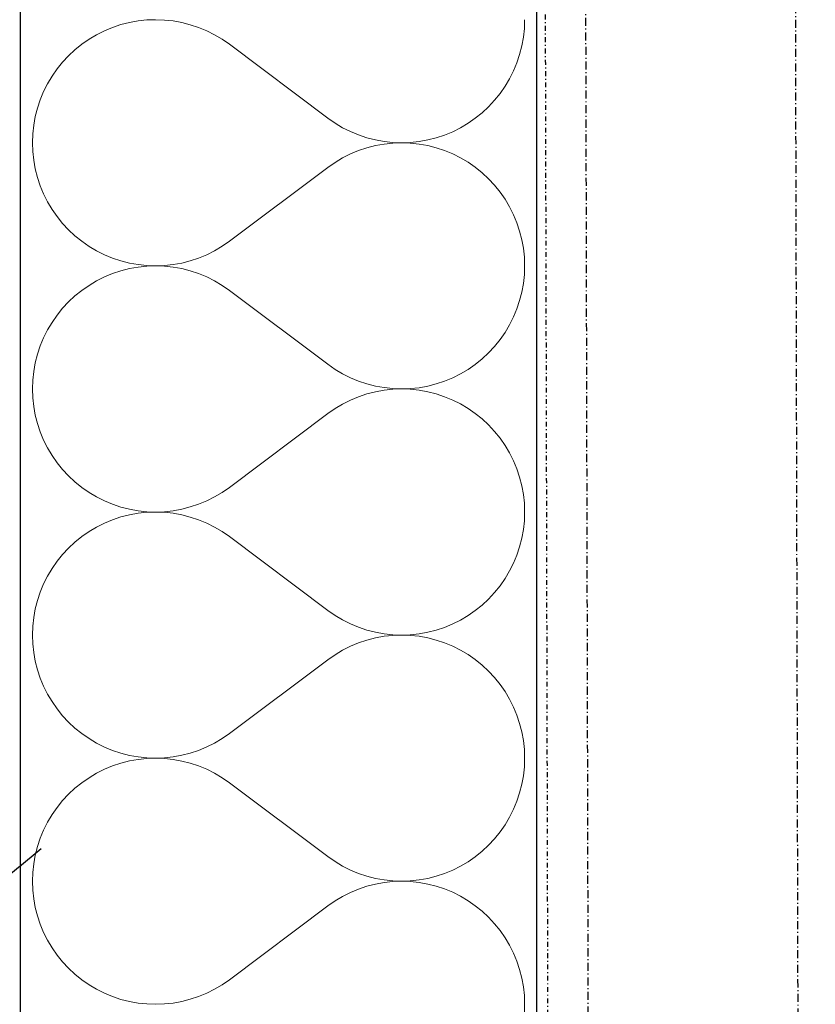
# Model space of a CAD drawing. Header units: millimetres. Extents: x -23738 to 4435, y -2716 to 20653.
# Tile 124 of 160: x -322 to -76, y 6552 to 6857. Entities that reach past the tile are written whole.
import ezdxf

# ---------------------------------------------------------------- set-up
doc = ezdxf.new("R2010")
doc.units = ezdxf.units.MM
doc.header["$MEASUREMENT"] = 0
for name, pattern in [('Wipeout_Contour', [1000, 0, -1000]), ('Čerchovaná M', [4.5, 2.5, -0.85, 0.3, -0.85]), ('Čerchovaná S', [3.5, 1.5, -0.85, 0.3, -0.85])]:
    doc.linetypes.add(name, pattern=pattern)
for name, color, linetype in [('9._POHLED ZÁPADNÍ_2_Nové_Konstrukce - krov', 7, 'Continuous'), ('9._POHLED ZÁPADNÍ_2_Nové_Konstrukce - nosné', 7, 'Continuous'), ('9._POHLED ZÁPADNÍ_2_Nové_Kóty - SP', 7, 'Continuous'), ('9._POHLED ZÁPADNÍ_2_Nové_Výplně - Povrchové', 7, 'Continuous'), ('9._POHLED ZÁPADNÍ_2_Nové_Výplně – Řezové', 7, 'Continuous'), ('9._POHLED ZÁPADNÍ_2_VÝTAH VAR 1', 7, 'Continuous')]:
    doc.layers.add(name, color=color, linetype=linetype)

# ---------------------------------------------------------------- blocks, each defined once
blk = doc.blocks.new('*X22', base_point=(-24533.14, -6254.22))
at = {"layer": '9._POHLED ZÁPADNÍ_2_Nové_Výplně – Řezové', "color": 21, "linetype": 'Continuous', "lineweight": 20, "true_color": 0xffaaaa}
for p, q in [((-256.93, 6849.52), (-226.46, 6826.67)), ((-256.93, 6788.57), (-226.46, 6811.43)), ((-256.93, 6773.33), (-226.46, 6750.48)), ((-256.93, 6712.38), (-226.46, 6735.24)), ((-256.93, 6697.14), (-226.46, 6674.29)), ((-256.93, 6636.19), (-226.46, 6659.05)), ((-256.93, 6620.95), (-226.46, 6598.1)), ((-256.93, 6560), (-226.46, 6582.86))]:
    blk.add_line(p, q, dxfattribs=at)
for centre, start, end in [((-279.79, 6895.24), 53.1301, 306.8699), ((-279.79, 6819.05), 53.1301, 306.8699), ((-203.6, 6857.14), 233.1301, 0), ((-203.6, 6780.95), 0, 126.8699), ((-279.79, 6742.86), 53.1301, 306.8699), ((-203.6, 6780.95), 233.1301, 0), ((-203.6, 6704.76), 0, 126.8699), ((-279.79, 6666.67), 53.1301, 306.8699), ((-203.6, 6704.76), 233.1301, 0), ((-203.6, 6628.57), 0, 126.8699), ((-279.79, 6590.48), 53.1301, 306.8699), ((-203.6, 6628.57), 233.1301, 0), ((-203.6, 6552.38), 0, 126.8699), ((-203.6, 6552.38), 233.1301, 0)]:
    blk.add_arc(centre, 38.1, start, end, dxfattribs=at)
blk = doc.blocks.new('*X23', base_point=(-24533.14, -6254.22))
at = {"layer": '9._POHLED ZÁPADNÍ_2_Nové_Výplně – Řezové', "color": 21, "linetype": 'Continuous', "lineweight": 20, "true_color": 0xffaaaa}
for p, q in [((-293.08, 6854.75), (-295.6, 6853.71)), ((-290.5, 6855.61), (-293.08, 6854.75)), ((-287.87, 6856.28), (-290.5, 6855.61)), ((-285.19, 6856.76), (-287.87, 6856.28)), ((-282.48, 6857.05), (-285.19, 6856.76)), ((-279.76, 6857.14), (-282.48, 6857.05)), ((-277.05, 6857.04), (-279.76, 6857.14)), ((-274.34, 6856.75), (-277.05, 6857.04)), ((-271.66, 6856.27), (-274.34, 6856.75)), ((-269.03, 6855.59), (-271.66, 6856.27)), ((-266.45, 6854.73), (-269.03, 6855.59)), ((-263.93, 6853.69), (-266.45, 6854.73)), ((-165.89, 6851.72), (-165.6, 6854.42)), ((-165.6, 6854.42), (-165.5, 6857.14)), ((-300.37, 6851.1), (-302.61, 6849.55)), ((-298.03, 6852.49), (-300.37, 6851.1)), ((-295.6, 6853.71), (-298.03, 6852.49)), ((-261.5, 6852.47), (-263.93, 6853.69)), ((-259.16, 6851.08), (-261.5, 6852.47)), ((-256.93, 6849.52), (-259.16, 6851.08)), ((-166.37, 6849.04), (-165.89, 6851.72)), ((-302.61, 6849.55), (-304.73, 6847.85)), ((-256.93, 6849.52), (-226.46, 6826.67)), ((-167.05, 6846.41), (-166.37, 6849.04)), ((-306.72, 6845.99), (-308.57, 6844)), ((-304.73, 6847.85), (-306.72, 6845.99)), ((-167.91, 6843.82), (-167.05, 6846.41)), ((-308.57, 6844), (-310.28, 6841.89)), ((-168.95, 6841.31), (-167.91, 6843.82)), ((-311.83, 6839.65), (-313.22, 6837.31)), ((-310.28, 6841.89), (-311.83, 6839.65)), ((-171.56, 6836.54), (-170.17, 6838.88)), ((-170.17, 6838.88), (-168.95, 6841.31)), ((-313.22, 6837.31), (-314.44, 6834.88)), ((-173.11, 6834.31), (-171.56, 6836.54)), ((-314.44, 6834.88), (-315.48, 6832.37)), ((-174.81, 6832.19), (-173.11, 6834.31)), ((-316.34, 6829.78), (-317.01, 6827.15)), ((-315.48, 6832.37), (-316.34, 6829.78)), ((-178.66, 6828.34), (-176.67, 6830.2)), ((-176.67, 6830.2), (-174.81, 6832.19)), ((-317.01, 6827.15), (-317.5, 6824.47)), ((-180.78, 6826.64), (-178.66, 6828.34)), ((-317.5, 6824.47), (-317.79, 6821.77)), ((-226.46, 6826.67), (-224.22, 6825.11)), ((-224.22, 6825.11), (-221.88, 6823.72)), ((-221.88, 6823.72), (-219.45, 6822.5)), ((-187.79, 6822.48), (-185.36, 6823.7)), ((-185.36, 6823.7), (-183.02, 6825.09)), ((-183.02, 6825.09), (-180.78, 6826.64)), ((-317.79, 6821.77), (-317.88, 6819.05)), ((-219.45, 6822.5), (-216.94, 6821.46)), ((-216.94, 6821.46), (-214.36, 6820.6)), ((-214.36, 6820.6), (-211.72, 6819.92)), ((-195.52, 6819.91), (-192.88, 6820.59)), ((-192.88, 6820.59), (-190.3, 6821.44)), ((-190.3, 6821.44), (-187.79, 6822.48)), ((-317.88, 6819.05), (-317.79, 6816.33)), ((-211.72, 6818.17), (-214.36, 6817.5)), ((-211.72, 6819.92), (-209.05, 6819.44)), ((-209.05, 6818.66), (-211.72, 6818.17)), ((-209.05, 6819.44), (-206.34, 6819.15)), ((-206.34, 6818.95), (-209.05, 6818.66)), ((-206.34, 6819.15), (-203.62, 6819.05)), ((-203.62, 6819.05), (-206.34, 6818.95)), ((-203.62, 6819.05), (-200.9, 6819.14)), ((-200.9, 6818.95), (-203.62, 6819.05)), ((-200.9, 6819.14), (-198.2, 6819.43)), ((-198.2, 6818.66), (-200.9, 6818.95)), ((-198.2, 6819.43), (-195.52, 6819.91)), ((-195.52, 6818.18), (-198.2, 6818.66)), ((-192.88, 6817.51), (-195.52, 6818.18)), ((-317.79, 6816.33), (-317.5, 6813.62)), ((-219.45, 6815.59), (-221.88, 6814.37)), ((-216.94, 6816.64), (-219.45, 6815.59)), ((-214.36, 6817.5), (-216.94, 6816.64)), ((-190.3, 6816.65), (-192.88, 6817.51)), ((-187.79, 6815.61), (-190.3, 6816.65)), ((-185.36, 6814.4), (-187.79, 6815.61)), ((-317.5, 6813.62), (-317.01, 6810.95)), ((-224.22, 6812.98), (-226.46, 6811.43)), ((-221.88, 6814.37), (-224.22, 6812.98)), ((-183.02, 6813.01), (-185.36, 6814.4)), ((-180.78, 6811.46), (-183.02, 6813.01)), ((-178.66, 6809.75), (-180.78, 6811.46)), ((-317.01, 6810.95), (-316.34, 6808.31)), ((-256.93, 6788.57), (-226.46, 6811.43)), ((-176.67, 6807.9), (-178.66, 6809.75)), ((-316.34, 6808.31), (-315.48, 6805.73)), ((-315.48, 6805.73), (-314.44, 6803.22)), ((-174.81, 6805.91), (-176.67, 6807.9)), ((-173.11, 6803.79), (-174.81, 6805.91)), ((-314.44, 6803.22), (-313.22, 6800.78)), ((-171.56, 6801.56), (-173.11, 6803.79)), ((-313.22, 6800.78), (-311.83, 6798.44)), ((-170.17, 6799.22), (-171.56, 6801.56)), ((-311.83, 6798.44), (-310.28, 6796.21)), ((-310.28, 6796.21), (-308.57, 6794.09)), ((-168.95, 6796.78), (-170.17, 6799.22)), ((-167.91, 6794.27), (-168.95, 6796.78)), ((-308.57, 6794.09), (-306.72, 6792.1)), ((-167.05, 6791.69), (-167.91, 6794.27)), ((-306.72, 6792.1), (-304.73, 6790.25)), ((-304.73, 6790.25), (-302.61, 6788.54)), ((-166.37, 6789.05), (-167.05, 6791.69)), ((-302.61, 6788.54), (-300.37, 6786.99)), ((-259.16, 6787.02), (-256.93, 6788.57)), ((-165.89, 6786.38), (-166.37, 6789.05)), ((-300.37, 6786.99), (-298.03, 6785.6)), ((-298.03, 6785.6), (-295.6, 6784.39)), ((-295.6, 6784.39), (-293.08, 6783.35)), ((-266.45, 6783.36), (-263.93, 6784.41)), ((-263.93, 6784.41), (-261.5, 6785.63)), ((-261.5, 6785.63), (-259.16, 6787.02)), ((-165.6, 6783.67), (-165.89, 6786.38)), ((-293.08, 6783.35), (-290.5, 6782.49)), ((-290.5, 6782.49), (-287.87, 6781.82)), ((-287.87, 6781.82), (-285.19, 6781.34)), ((-285.19, 6781.34), (-282.48, 6781.05)), ((-282.48, 6781.05), (-279.76, 6780.95)), ((-279.76, 6780.95), (-277.05, 6781.05)), ((-277.05, 6781.05), (-274.34, 6781.34)), ((-274.34, 6781.34), (-271.66, 6781.83)), ((-271.66, 6781.83), (-269.03, 6782.5)), ((-269.03, 6782.5), (-266.45, 6783.36)), ((-165.5, 6780.95), (-165.6, 6783.67)), ((-293.08, 6778.56), (-295.6, 6777.52)), ((-290.5, 6779.41), (-293.08, 6778.56)), ((-287.87, 6780.09), (-290.5, 6779.41)), ((-285.19, 6780.57), (-287.87, 6780.09)), ((-282.48, 6780.86), (-285.19, 6780.57)), ((-279.76, 6780.95), (-282.48, 6780.86)), ((-277.05, 6780.85), (-279.76, 6780.95)), ((-274.34, 6780.56), (-277.05, 6780.85)), ((-271.66, 6780.08), (-274.34, 6780.56)), ((-269.03, 6779.4), (-271.66, 6780.08)), ((-266.45, 6778.54), (-269.03, 6779.4)), ((-263.93, 6777.5), (-266.45, 6778.54)), ((-165.89, 6775.53), (-165.6, 6778.23)), ((-165.6, 6778.23), (-165.5, 6780.95)), ((-300.37, 6774.91), (-302.61, 6773.36)), ((-298.03, 6776.3), (-300.37, 6774.91)), ((-295.6, 6777.52), (-298.03, 6776.3)), ((-261.5, 6776.28), (-263.93, 6777.5)), ((-259.16, 6774.89), (-261.5, 6776.28)), ((-256.93, 6773.33), (-259.16, 6774.89)), ((-166.37, 6772.85), (-165.89, 6775.53)), ((-302.61, 6773.36), (-304.73, 6771.66)), ((-256.93, 6773.33), (-226.46, 6750.48)), ((-167.05, 6770.22), (-166.37, 6772.85)), ((-306.72, 6769.8), (-308.57, 6767.81)), ((-304.73, 6771.66), (-306.72, 6769.8)), ((-167.91, 6767.63), (-167.05, 6770.22)), ((-308.57, 6767.81), (-310.28, 6765.69)), ((-168.95, 6765.12), (-167.91, 6767.63)), ((-311.83, 6763.46), (-313.22, 6761.12)), ((-310.28, 6765.69), (-311.83, 6763.46)), ((-171.56, 6760.35), (-170.17, 6762.69)), ((-170.17, 6762.69), (-168.95, 6765.12)), ((-313.22, 6761.12), (-314.44, 6758.69)), ((-173.11, 6758.11), (-171.56, 6760.35)), ((-314.44, 6758.69), (-315.48, 6756.18)), ((-174.81, 6756), (-173.11, 6758.11)), ((-316.34, 6753.59), (-317.01, 6750.96)), ((-315.48, 6756.18), (-316.34, 6753.59)), ((-178.66, 6752.15), (-176.67, 6754.01)), ((-176.67, 6754.01), (-174.81, 6756)), ((-317.01, 6750.96), (-317.5, 6748.28)), ((-180.78, 6750.45), (-178.66, 6752.15)), ((-317.5, 6748.28), (-317.79, 6745.58)), ((-226.46, 6750.48), (-224.22, 6748.92)), ((-224.22, 6748.92), (-221.88, 6747.53)), ((-221.88, 6747.53), (-219.45, 6746.31)), ((-187.79, 6746.29), (-185.36, 6747.51)), ((-185.36, 6747.51), (-183.02, 6748.9)), ((-183.02, 6748.9), (-180.78, 6750.45)), ((-317.79, 6745.58), (-317.88, 6742.86)), ((-219.45, 6746.31), (-216.94, 6745.27)), ((-216.94, 6745.27), (-214.36, 6744.41)), ((-214.36, 6744.41), (-211.72, 6743.73)), ((-195.52, 6743.72), (-192.88, 6744.39)), ((-192.88, 6744.39), (-190.3, 6745.25)), ((-190.3, 6745.25), (-187.79, 6746.29)), ((-317.88, 6742.86), (-317.79, 6740.14)), ((-211.72, 6741.98), (-214.36, 6741.31)), ((-211.72, 6743.73), (-209.05, 6743.25)), ((-209.05, 6742.47), (-211.72, 6741.98)), ((-209.05, 6743.25), (-206.34, 6742.96)), ((-206.34, 6742.76), (-209.05, 6742.47)), ((-206.34, 6742.96), (-203.62, 6742.86)), ((-203.62, 6742.86), (-206.34, 6742.76)), ((-203.62, 6742.86), (-200.9, 6742.95)), ((-200.9, 6742.76), (-203.62, 6742.86)), ((-200.9, 6742.95), (-198.2, 6743.24)), ((-198.2, 6742.47), (-200.9, 6742.76)), ((-198.2, 6743.24), (-195.52, 6743.72)), ((-195.52, 6741.99), (-198.2, 6742.47)), ((-192.88, 6741.32), (-195.52, 6741.99)), ((-317.79, 6740.14), (-317.5, 6737.43)), ((-219.45, 6739.4), (-221.88, 6738.18)), ((-216.94, 6740.44), (-219.45, 6739.4)), ((-214.36, 6741.31), (-216.94, 6740.44)), ((-190.3, 6740.46), (-192.88, 6741.32)), ((-187.79, 6739.42), (-190.3, 6740.46)), ((-185.36, 6738.21), (-187.79, 6739.42)), ((-317.5, 6737.43), (-317.01, 6734.76)), ((-224.22, 6736.79), (-226.46, 6735.24)), ((-221.88, 6738.18), (-224.22, 6736.79)), ((-183.02, 6736.82), (-185.36, 6738.21)), ((-180.78, 6735.27), (-183.02, 6736.82)), ((-178.66, 6733.56), (-180.78, 6735.27)), ((-317.01, 6734.76), (-316.34, 6732.12)), ((-256.93, 6712.38), (-226.46, 6735.24)), ((-176.67, 6731.71), (-178.66, 6733.56)), ((-316.34, 6732.12), (-315.48, 6729.54)), ((-315.48, 6729.54), (-314.44, 6727.03)), ((-174.81, 6729.72), (-176.67, 6731.71)), ((-173.11, 6727.6), (-174.81, 6729.72)), ((-314.44, 6727.03), (-313.22, 6724.59)), ((-171.56, 6725.37), (-173.11, 6727.6)), ((-313.22, 6724.59), (-311.83, 6722.25)), ((-170.17, 6723.03), (-171.56, 6725.37)), ((-311.83, 6722.25), (-310.28, 6720.02)), ((-310.28, 6720.02), (-308.57, 6717.9)), ((-168.95, 6720.59), (-170.17, 6723.03)), ((-167.91, 6718.08), (-168.95, 6720.59)), ((-308.57, 6717.9), (-306.72, 6715.91)), ((-167.05, 6715.5), (-167.91, 6718.08)), ((-306.72, 6715.91), (-304.73, 6714.06)), ((-304.73, 6714.06), (-302.61, 6712.35)), ((-166.37, 6712.86), (-167.05, 6715.5)), ((-302.61, 6712.35), (-300.37, 6710.8)), ((-259.16, 6710.83), (-256.93, 6712.38)), ((-165.89, 6710.19), (-166.37, 6712.86)), ((-300.37, 6710.8), (-298.03, 6709.41)), ((-298.03, 6709.41), (-295.6, 6708.2)), ((-295.6, 6708.2), (-293.08, 6707.16)), ((-266.45, 6707.17), (-263.93, 6708.22)), ((-263.93, 6708.22), (-261.5, 6709.44)), ((-261.5, 6709.44), (-259.16, 6710.83)), ((-165.6, 6707.48), (-165.89, 6710.19)), ((-293.08, 6707.16), (-290.5, 6706.3)), ((-290.5, 6706.3), (-287.87, 6705.63)), ((-287.87, 6705.63), (-285.19, 6705.15)), ((-285.19, 6705.15), (-282.48, 6704.86)), ((-282.48, 6704.86), (-279.76, 6704.76)), ((-279.76, 6704.76), (-277.05, 6704.86)), ((-277.05, 6704.86), (-274.34, 6705.15)), ((-274.34, 6705.15), (-271.66, 6705.64)), ((-271.66, 6705.64), (-269.03, 6706.31)), ((-269.03, 6706.31), (-266.45, 6707.17)), ((-165.5, 6704.76), (-165.6, 6707.48)), ((-293.08, 6702.37), (-295.6, 6701.33)), ((-290.5, 6703.22), (-293.08, 6702.37)), ((-287.87, 6703.9), (-290.5, 6703.22)), ((-285.19, 6704.38), (-287.87, 6703.9)), ((-282.48, 6704.67), (-285.19, 6704.38)), ((-279.76, 6704.76), (-282.48, 6704.67)), ((-277.05, 6704.66), (-279.76, 6704.76)), ((-274.34, 6704.37), (-277.05, 6704.66)), ((-271.66, 6703.89), (-274.34, 6704.37)), ((-269.03, 6703.21), (-271.66, 6703.89)), ((-266.45, 6702.35), (-269.03, 6703.21)), ((-263.93, 6701.31), (-266.45, 6702.35)), ((-165.89, 6699.34), (-165.6, 6702.04)), ((-165.6, 6702.04), (-165.5, 6704.76)), ((-300.37, 6698.72), (-302.61, 6697.17)), ((-298.03, 6700.11), (-300.37, 6698.72)), ((-295.6, 6701.33), (-298.03, 6700.11)), ((-261.5, 6700.09), (-263.93, 6701.31)), ((-259.16, 6698.7), (-261.5, 6700.09)), ((-256.93, 6697.14), (-259.16, 6698.7)), ((-166.37, 6696.66), (-165.89, 6699.34)), ((-302.61, 6697.17), (-304.73, 6695.47)), ((-256.93, 6697.14), (-226.46, 6674.29)), ((-167.05, 6694.02), (-166.37, 6696.66)), ((-306.72, 6693.61), (-308.57, 6691.62)), ((-304.73, 6695.47), (-306.72, 6693.61)), ((-167.91, 6691.44), (-167.05, 6694.02)), ((-308.57, 6691.62), (-310.28, 6689.5)), ((-168.95, 6688.93), (-167.91, 6691.44)), ((-311.83, 6687.27), (-313.22, 6684.93)), ((-310.28, 6689.5), (-311.83, 6687.27)), ((-171.56, 6684.16), (-170.17, 6686.5)), ((-170.17, 6686.5), (-168.95, 6688.93)), ((-313.22, 6684.93), (-314.44, 6682.5)), ((-173.11, 6681.92), (-171.56, 6684.16)), ((-314.44, 6682.5), (-315.48, 6679.98)), ((-174.81, 6679.81), (-173.11, 6681.92)), ((-316.34, 6677.4), (-317.01, 6674.77)), ((-315.48, 6679.98), (-316.34, 6677.4)), ((-178.66, 6675.96), (-176.67, 6677.82)), ((-176.67, 6677.82), (-174.81, 6679.81)), ((-317.01, 6674.77), (-317.5, 6672.09)), ((-180.78, 6674.26), (-178.66, 6675.96)), ((-317.5, 6672.09), (-317.79, 6669.39)), ((-226.46, 6674.29), (-224.22, 6672.73)), ((-224.22, 6672.73), (-221.88, 6671.34)), ((-221.88, 6671.34), (-219.45, 6670.12)), ((-187.79, 6670.1), (-185.36, 6671.32)), ((-185.36, 6671.32), (-183.02, 6672.71)), ((-183.02, 6672.71), (-180.78, 6674.26)), ((-317.79, 6669.39), (-317.88, 6666.67)), ((-219.45, 6670.12), (-216.94, 6669.08)), ((-216.94, 6669.08), (-214.36, 6668.22)), ((-214.36, 6668.22), (-211.72, 6667.54)), ((-195.52, 6667.53), (-192.88, 6668.2)), ((-192.88, 6668.2), (-190.3, 6669.06)), ((-190.3, 6669.06), (-187.79, 6670.1)), ((-317.88, 6666.67), (-317.79, 6663.95)), ((-211.72, 6665.79), (-214.36, 6665.12)), ((-211.72, 6667.54), (-209.05, 6667.06)), ((-209.05, 6666.28), (-211.72, 6665.79)), ((-209.05, 6667.06), (-206.34, 6666.77)), ((-206.34, 6666.57), (-209.05, 6666.28)), ((-206.34, 6666.77), (-203.62, 6666.67)), ((-203.62, 6666.67), (-206.34, 6666.57)), ((-203.62, 6666.67), (-200.9, 6666.76)), ((-200.9, 6666.57), (-203.62, 6666.67)), ((-200.9, 6666.76), (-198.2, 6667.05)), ((-198.2, 6666.28), (-200.9, 6666.57)), ((-198.2, 6667.05), (-195.52, 6667.53)), ((-195.52, 6665.8), (-198.2, 6666.28)), ((-192.88, 6665.13), (-195.52, 6665.8)), ((-317.79, 6663.95), (-317.5, 6661.24)), ((-219.45, 6663.21), (-221.88, 6661.99)), ((-216.94, 6664.25), (-219.45, 6663.21)), ((-214.36, 6665.12), (-216.94, 6664.25)), ((-190.3, 6664.27), (-192.88, 6665.13)), ((-187.79, 6663.23), (-190.3, 6664.27)), ((-185.36, 6662.01), (-187.79, 6663.23)), ((-317.5, 6661.24), (-317.01, 6658.57)), ((-224.22, 6660.6), (-226.46, 6659.05)), ((-221.88, 6661.99), (-224.22, 6660.6)), ((-183.02, 6660.63), (-185.36, 6662.01)), ((-180.78, 6659.08), (-183.02, 6660.63)), ((-178.66, 6657.37), (-180.78, 6659.08)), ((-317.01, 6658.57), (-316.34, 6655.93)), ((-256.93, 6636.19), (-226.46, 6659.05)), ((-176.67, 6655.52), (-178.66, 6657.37)), ((-316.34, 6655.93), (-315.48, 6653.35)), ((-315.48, 6653.35), (-314.44, 6650.84)), ((-174.81, 6653.53), (-176.67, 6655.52)), ((-173.11, 6651.41), (-174.81, 6653.53)), ((-314.44, 6650.84), (-313.22, 6648.4)), ((-171.56, 6649.17), (-173.11, 6651.41)), ((-313.22, 6648.4), (-311.83, 6646.06)), ((-170.17, 6646.84), (-171.56, 6649.17)), ((-311.83, 6646.06), (-310.28, 6643.83)), ((-310.28, 6643.83), (-308.57, 6641.71)), ((-168.95, 6644.4), (-170.17, 6646.84)), ((-167.91, 6641.89), (-168.95, 6644.4)), ((-308.57, 6641.71), (-306.72, 6639.72)), ((-167.05, 6639.31), (-167.91, 6641.89)), ((-306.72, 6639.72), (-304.73, 6637.87)), ((-304.73, 6637.87), (-302.61, 6636.16)), ((-166.37, 6636.67), (-167.05, 6639.31)), ((-302.61, 6636.16), (-300.37, 6634.61)), ((-259.16, 6634.64), (-256.93, 6636.19)), ((-165.89, 6634), (-166.37, 6636.67)), ((-300.37, 6634.61), (-298.03, 6633.22)), ((-298.03, 6633.22), (-295.6, 6632.01)), ((-295.6, 6632.01), (-293.08, 6630.97)), ((-266.45, 6630.98), (-263.93, 6632.03)), ((-263.93, 6632.03), (-261.5, 6633.25)), ((-261.5, 6633.25), (-259.16, 6634.64)), ((-165.6, 6631.29), (-165.89, 6634)), ((-293.08, 6630.97), (-290.5, 6630.11)), ((-290.5, 6630.11), (-287.87, 6629.44)), ((-287.87, 6629.44), (-285.19, 6628.96)), ((-285.19, 6628.96), (-282.48, 6628.67)), ((-282.48, 6628.67), (-279.76, 6628.57)), ((-279.76, 6628.57), (-277.05, 6628.67)), ((-277.05, 6628.67), (-274.34, 6628.96)), ((-274.34, 6628.96), (-271.66, 6629.45)), ((-271.66, 6629.45), (-269.03, 6630.12)), ((-269.03, 6630.12), (-266.45, 6630.98)), ((-165.5, 6628.57), (-165.6, 6631.29)), ((-293.08, 6626.18), (-295.6, 6625.14)), ((-290.5, 6627.03), (-293.08, 6626.18)), ((-287.87, 6627.71), (-290.5, 6627.03)), ((-285.19, 6628.19), (-287.87, 6627.71)), ((-282.48, 6628.48), (-285.19, 6628.19)), ((-279.76, 6628.57), (-282.48, 6628.48)), ((-277.05, 6628.47), (-279.76, 6628.57)), ((-274.34, 6628.18), (-277.05, 6628.47)), ((-271.66, 6627.69), (-274.34, 6628.18)), ((-269.03, 6627.02), (-271.66, 6627.69)), ((-266.45, 6626.16), (-269.03, 6627.02)), ((-263.93, 6625.12), (-266.45, 6626.16)), ((-165.89, 6623.15), (-165.6, 6625.85)), ((-165.6, 6625.85), (-165.5, 6628.57)), ((-300.37, 6622.53), (-302.61, 6620.98)), ((-298.03, 6623.92), (-300.37, 6622.53)), ((-295.6, 6625.14), (-298.03, 6623.92)), ((-261.5, 6623.9), (-263.93, 6625.12)), ((-259.16, 6622.51), (-261.5, 6623.9)), ((-256.93, 6620.95), (-259.16, 6622.51)), ((-166.37, 6620.47), (-165.89, 6623.15)), ((-302.61, 6620.98), (-304.73, 6619.28)), ((-256.93, 6620.95), (-226.46, 6598.1)), ((-167.05, 6617.83), (-166.37, 6620.47)), ((-306.72, 6617.42), (-308.57, 6615.43)), ((-304.73, 6619.28), (-306.72, 6617.42)), ((-167.91, 6615.25), (-167.05, 6617.83)), ((-308.57, 6615.43), (-310.28, 6613.31)), ((-168.95, 6612.74), (-167.91, 6615.25)), ((-311.83, 6611.08), (-313.22, 6608.74)), ((-310.28, 6613.31), (-311.83, 6611.08)), ((-171.56, 6607.97), (-170.17, 6610.31)), ((-170.17, 6610.31), (-168.95, 6612.74)), ((-313.22, 6608.74), (-314.44, 6606.31)), ((-173.11, 6605.73), (-171.56, 6607.97)), ((-314.44, 6606.31), (-315.48, 6603.79)), ((-174.81, 6603.62), (-173.11, 6605.73)), ((-316.34, 6601.21), (-317.01, 6598.58)), ((-315.48, 6603.79), (-316.34, 6601.21)), ((-178.66, 6599.77), (-176.67, 6601.63)), ((-176.67, 6601.63), (-174.81, 6603.62)), ((-317.01, 6598.58), (-317.5, 6595.9)), ((-180.78, 6598.07), (-178.66, 6599.77)), ((-317.5, 6595.9), (-317.79, 6593.19)), ((-226.46, 6598.1), (-224.22, 6596.54)), ((-224.22, 6596.54), (-221.88, 6595.15)), ((-221.88, 6595.15), (-219.45, 6593.93)), ((-187.79, 6593.91), (-185.36, 6595.13)), ((-185.36, 6595.13), (-183.02, 6596.52)), ((-183.02, 6596.52), (-180.78, 6598.07)), ((-317.79, 6593.19), (-317.88, 6590.48)), ((-219.45, 6593.93), (-216.94, 6592.89)), ((-216.94, 6592.89), (-214.36, 6592.03)), ((-214.36, 6592.03), (-211.72, 6591.35)), ((-195.52, 6591.34), (-192.88, 6592.01)), ((-192.88, 6592.01), (-190.3, 6592.87)), ((-190.3, 6592.87), (-187.79, 6593.91)), ((-317.88, 6590.48), (-317.79, 6587.76)), ((-211.72, 6589.6), (-214.36, 6588.92)), ((-211.72, 6591.35), (-209.05, 6590.87)), ((-209.05, 6590.08), (-211.72, 6589.6)), ((-209.05, 6590.87), (-206.34, 6590.58)), ((-206.34, 6590.38), (-209.05, 6590.08)), ((-206.34, 6590.58), (-203.62, 6590.48)), ((-203.62, 6590.48), (-206.34, 6590.38)), ((-203.62, 6590.48), (-200.9, 6590.57)), ((-200.9, 6590.38), (-203.62, 6590.48)), ((-200.9, 6590.57), (-198.2, 6590.86)), ((-198.2, 6590.09), (-200.9, 6590.38)), ((-198.2, 6590.86), (-195.52, 6591.34)), ((-195.52, 6589.61), (-198.2, 6590.09)), ((-192.88, 6588.94), (-195.52, 6589.61)), ((-317.79, 6587.76), (-317.5, 6585.05)), ((-219.45, 6587.02), (-221.88, 6585.8)), ((-216.94, 6588.06), (-219.45, 6587.02)), ((-214.36, 6588.92), (-216.94, 6588.06)), ((-190.3, 6588.08), (-192.88, 6588.94)), ((-187.79, 6587.04), (-190.3, 6588.08)), ((-185.36, 6585.82), (-187.79, 6587.04)), ((-317.5, 6585.05), (-317.01, 6582.38)), ((-224.22, 6584.41), (-226.46, 6582.86)), ((-221.88, 6585.8), (-224.22, 6584.41)), ((-183.02, 6584.44), (-185.36, 6585.82)), ((-180.78, 6582.89), (-183.02, 6584.44)), ((-178.66, 6581.18), (-180.78, 6582.89)), ((-317.01, 6582.38), (-316.34, 6579.74)), ((-256.93, 6560), (-226.46, 6582.86)), ((-176.67, 6579.33), (-178.66, 6581.18)), ((-316.34, 6579.74), (-315.48, 6577.16)), ((-315.48, 6577.16), (-314.44, 6574.64)), ((-174.81, 6577.34), (-176.67, 6579.33)), ((-173.11, 6575.22), (-174.81, 6577.34)), ((-314.44, 6574.64), (-313.22, 6572.21)), ((-171.56, 6572.98), (-173.11, 6575.22)), ((-313.22, 6572.21), (-311.83, 6569.87)), ((-170.17, 6570.64), (-171.56, 6572.98)), ((-311.83, 6569.87), (-310.28, 6567.64)), ((-310.28, 6567.64), (-308.57, 6565.52)), ((-168.95, 6568.21), (-170.17, 6570.64)), ((-167.91, 6565.7), (-168.95, 6568.21)), ((-308.57, 6565.52), (-306.72, 6563.53)), ((-167.05, 6563.12), (-167.91, 6565.7)), ((-306.72, 6563.53), (-304.73, 6561.68)), ((-304.73, 6561.68), (-302.61, 6559.97)), ((-166.37, 6560.48), (-167.05, 6563.12)), ((-302.61, 6559.97), (-300.37, 6558.42)), ((-259.16, 6558.45), (-256.93, 6560)), ((-165.89, 6557.8), (-166.37, 6560.48)), ((-300.37, 6558.42), (-298.03, 6557.03)), ((-298.03, 6557.03), (-295.6, 6555.82)), ((-295.6, 6555.82), (-293.08, 6554.78)), ((-266.45, 6554.79), (-263.93, 6555.84)), ((-263.93, 6555.84), (-261.5, 6557.06)), ((-261.5, 6557.06), (-259.16, 6558.45)), ((-165.6, 6555.1), (-165.89, 6557.8)), ((-293.08, 6554.78), (-290.5, 6553.92)), ((-290.5, 6553.92), (-287.87, 6553.25)), ((-287.87, 6553.25), (-285.19, 6552.77)), ((-285.19, 6552.77), (-282.48, 6552.48)), ((-282.48, 6552.48), (-279.76, 6552.38)), ((-279.76, 6552.38), (-277.05, 6552.48)), ((-277.05, 6552.48), (-274.34, 6552.77)), ((-274.34, 6552.77), (-271.66, 6553.26)), ((-271.66, 6553.26), (-269.03, 6553.93)), ((-269.03, 6553.93), (-266.45, 6554.79)), ((-165.5, 6552.38), (-165.6, 6555.1)), ((-165.6, 6549.66), (-165.5, 6552.38))]:
    blk.add_line(p, q, dxfattribs=at)

msp = doc.modelspace()

# ---------------------------------------------------------------- linework, layer by layer
at = {"layer": '9._POHLED ZÁPADNÍ_2_Nové_Konstrukce - krov', "color": 1, "linetype": 'Čerchovaná M', "lineweight": 25}
for p, q in [((-82.8, 7329.61), (-75.51, 4256.99)), ((-147.24, 7114.22), (-140.46, 4256.84))]:
    msp.add_line(p, q, dxfattribs=at)

# ---------------------------------------------------------------- wipeouts: each hides what was drawn before it
at = {"color": 254, "linetype": 'Wipeout_Contour', "lineweight": 0, "ltscale": 36793.983046}
msp.add_wipeout([(-161.69, 351.47), (-161.69, 17956.84), (-321.69, 17969.56), (-321.69, 351.48)], dxfattribs=at).dxf.layer = '9._POHLED ZÁPADNÍ_2_Nové_Výplně - Povrchové'

# ---------------------------------------------------------------- next in the draw order: linework, layer by layer
at = {"layer": '9._POHLED ZÁPADNÍ_2_Nové_Konstrukce - nosné', "color": 1, "linetype": 'Continuous', "lineweight": 25, "flags": 128}
for points in [[(-161.69, 351.47), (-161.69, 18117.35)], [(-161.69, 351.47), (-161.69, 18117.35)], [(-321.69, 17969.56), (-321.69, 351.48)], [(-321.69, 17969.56), (-321.69, 351.48)]]:
    msp.add_lwpolyline(points, dxfattribs=at)

# ---------------------------------------------------------------- next in the draw order: wipeouts: each hides what was drawn before it
at = {"color": 254, "linetype": 'Wipeout_Contour', "lineweight": 0, "ltscale": 44942.732142}
msp.add_wipeout([(-321.69, 17969.56), (-321.69, 4499.14), (-161.69, 4499.14), (-161.69, 17956.84)], dxfattribs=at).dxf.layer = '9._POHLED ZÁPADNÍ_2_Nové_Výplně – Řezové'

# ---------------------------------------------------------------- next in the draw order: block references
at = {"layer": '9._POHLED ZÁPADNÍ_2_VÝTAH VAR 1', "color": 9, "linetype": 'Continuous', "lineweight": 13}
msp.add_blockref('*X22', (-24533.14, -6254.22), dxfattribs=at)

# ---------------------------------------------------------------- next in the draw order: wipeouts: each hides what was drawn before it
at = {"color": 254, "linetype": 'Wipeout_Contour', "lineweight": 0, "ltscale": 25427.667381}
msp.add_wipeout([(-321.69, 4497.65), (-161.69, 4497.65), (-161.69, 8205.02), (-321.69, 8205.02)], dxfattribs=at).dxf.layer = '9._POHLED ZÁPADNÍ_2_Nové_Výplně – Řezové'

# ---------------------------------------------------------------- next in the draw order: linework, layer by layer
at = {"layer": '9._POHLED ZÁPADNÍ_2_Nové_Konstrukce - krov', "color": 1, "linetype": 'Čerchovaná S', "lineweight": 25}
msp.add_line((-161.6, 7898.21), (-152.96, 4256.81), dxfattribs=at)
at = {"layer": '9._POHLED ZÁPADNÍ_2_Nové_Konstrukce - nosné', "color": 1, "linetype": 'Continuous', "lineweight": 25, "flags": 128}
for points in [[(-321.69, 8205.02), (-321.69, 4497.65)], [(-161.69, 4497.65), (-161.69, 8205.02)]]:
    msp.add_lwpolyline(points, dxfattribs=at)
at = {"layer": '9._POHLED ZÁPADNÍ_2_Nové_Kóty - SP', "color": 1, "linetype": 'Continuous', "lineweight": 25}
msp.add_line((-533.85, 6421.08), (-315.25, 6600.56), dxfattribs=at)

# ---------------------------------------------------------------- next in the draw order: block references
at = {"layer": '9._POHLED ZÁPADNÍ_2_VÝTAH VAR 1', "color": 9, "linetype": 'Continuous', "lineweight": 13}
msp.add_blockref('*X23', (-24533.14, -6254.22), dxfattribs=at)

doc.saveas('drawing.dxf')
